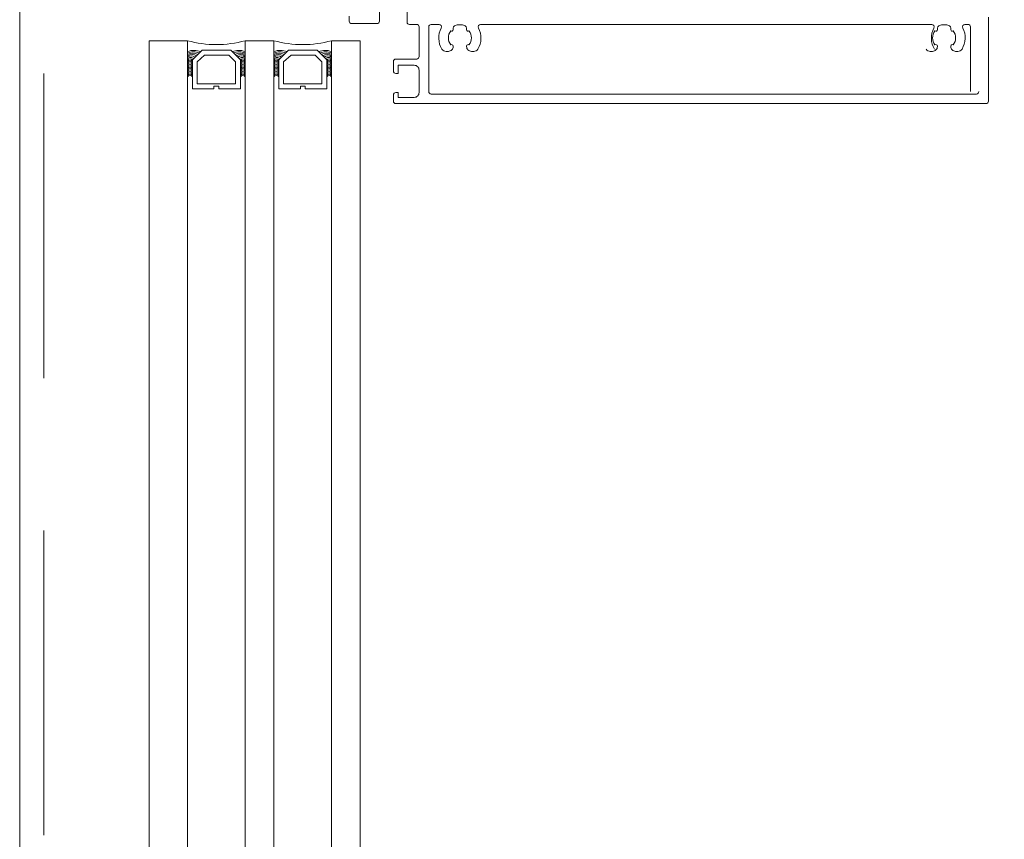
# Model space of a CAD drawing. Header units: millimetres. Extents: x 144573 to 336993, y 74252 to 247042.
# Tile 50 of 256: x 146721 to 146927, y 185097 to 185268. Entities that reach past the tile are written whole.
import ezdxf

# ---------------------------------------------------------------- set-up
doc = ezdxf.new("R2010")
doc.units = ezdxf.units.MM
doc.linetypes.add('ČÁRKOVANÁ', pattern=[19.05, 12.7, -6.35])
doc.layers.add('FASÁDA DETAILNÍ', color=255, linetype='Continuous', lineweight=0)

msp = doc.modelspace()

# ---------------------------------------------------------------- linework, layer by layer
at = {"layer": 'FASÁDA DETAILNÍ'}
for p, q in [((146748.48, 184300.759), (146748.48, 185263.37)), ((146748.48, 185263.37), (146756.48, 185263.37)), ((146756.48, 185263.37), (146756.48, 184300.759)), ((146768.48, 184300.759), (146768.48, 185263.37)), ((146768.48, 185263.37), (146774.48, 185263.37)), ((146774.48, 185263.37), (146774.48, 184300.759)), ((146786.48, 184300.759), (146786.48, 185263.37)), ((146786.48, 185263.37), (146792.48, 185263.37)), ((146792.48, 185263.37), (146792.48, 184300.759))]:
    msp.add_line(p, q, dxfattribs=at)
for points in [[(173301.48, 174615.259), (146721.48, 174615.259), (146721.48, 198295.259), (173301.48, 198295.259)], [(146767.48, 185253.37), (146767.48, 185259.37), (146765.48, 185261.37), (146759.48, 185261.37), (146757.48, 185259.37), (146757.48, 185253.37), (146761.98, 185253.37), (146761.98, 185253.87), (146762.98, 185253.87), (146762.98, 185253.37)], [(146785.48, 185253.37), (146785.48, 185259.37), (146783.48, 185261.37), (146777.48, 185261.37), (146775.48, 185259.37), (146775.48, 185253.37), (146779.98, 185253.37), (146779.98, 185253.87), (146780.98, 185253.87), (146780.98, 185253.37)], [(146758.48, 185254.37), (146766.48, 185254.37), (146766.48, 185258.956), (146765.066, 185260.37), (146760.033, 185260.37), (146758.48, 185258.956)], [(146776.48, 185254.37), (146784.48, 185254.37), (146784.48, 185258.956), (146783.066, 185260.37), (146778.033, 185260.37), (146776.48, 185258.956)]]:
    msp.add_lwpolyline(points, close=True, dxfattribs=at)
at = {"layer": 'FASÁDA DETAILNÍ', "linetype": 'ČÁRKOVANÁ', "ltscale": 5}
msp.add_lwpolyline([(173296.48, 174620.259), (146726.48, 174620.259), (146726.48, 198290.259), (173296.48, 198290.259)], close=True, dxfattribs=at)
at = {"layer": 'FASÁDA DETAILNÍ'}
for points in [[(146790.162, 185268.459), (146790.162, 185267.459, 0.4142136), (146790.662, 185266.959), (146795.962, 185266.959, 0.4142136), (146796.462, 185267.459), (146796.462, 185270.259, -0.4142135)], [(146802.228, 185270.259), (146802.228, 185267.259, 0.4142136), (146802.728, 185266.759), (146804.228, 185266.759, -0.4142136), (146804.728, 185266.259), (146804.728, 185260.059, -0.4142136), (146804.228, 185259.559), (146799.891, 185259.559, 0.414214), (146799.391, 185259.059), (146799.391, 185257.059, 0.414201), (146799.891, 185256.559), (146800.391, 185256.559), (146800.391, 185258.259), (146803.728, 185258.259, -0.414214), (146804.728, 185257.259), (146804.728, 185252.559, -0.414214), (146803.728, 185251.559), (146800.391, 185251.559), (146800.391, 185252.559), (146799.891, 185252.559, 0.41422), (146799.391, 185252.059), (146799.391, 185250.759, 0.414214), (146799.891, 185250.259), (146922.898, 185250.259, 0.4142136), (146923.398, 185250.759), (146923.398, 185268.259, 0.4142136)], [(146921.398, 185252.759, -0.4142136), (146920.898, 185252.259), (146807.228, 185252.259, -0.4142136), (146806.728, 185252.759), (146806.728, 185266.259, -0.4142135), (146807.228, 185266.759), (146808.902, 185266.759, -0.5657415), (146809.344, 185266.024, 0.2677634), (146809.496, 185261.629, 0.2587772), (146810.344, 185261.159), (146810.829, 185261.159, 0.4142136), (146811.829, 185262.159), (146811.829, 185262.264, 0.6451801), (146811.331, 185262.49, -0.3417321), (146811.331, 185265.427, 0.6451801), (146811.829, 185265.653), (146811.829, 185266.021, -0.2982166), (146812.129, 185266.479, -0.2087122), (146814.329, 185266.479, -0.2982166), (146814.629, 185266.021), (146814.629, 185265.653, 0.6451801), (146815.127, 185265.427, -0.3417321), (146815.127, 185262.49, 0.6451801), (146814.629, 185262.264), (146814.629, 185262.159, 0.4142136), (146815.629, 185261.159), (146816.113, 185261.159, 0.2587772), (146816.962, 185261.629, 0.2677634), (146817.114, 185266.024, -0.5657415), (146817.555, 185266.759), (146911.581, 185266.759, -0.5657415), (146912.023, 185266.024, 0.2677634), (146912.175, 185261.629)], [(146919.652, 185252.759), (146919.652, 185266.259, 0.4142136), (146919.152, 185266.759), (146918.489, 185266.759, 0.5657415), (146918.047, 185266.024, -0.2677634), (146917.895, 185261.629, -0.2587772), (146917.047, 185261.159), (146916.562, 185261.159, -0.4142136), (146915.562, 185262.159), (146915.562, 185262.264, -0.6451801), (146916.06, 185262.49, 0.3417321), (146916.06, 185265.427, -0.6451801), (146915.562, 185265.653), (146915.562, 185266.021, 0.2982166), (146915.262, 185266.479, 0.2087122), (146913.062, 185266.479, 0.2982166), (146912.762, 185266.021), (146912.762, 185265.653, -0.6451801), (146912.264, 185265.427, 0.3417321), (146912.264, 185262.49, -0.6451801), (146912.762, 185262.264), (146912.762, 185262.159, -0.4142136), (146911.762, 185261.159), (146911.278, 185261.159, -0.2587772), (146910.429, 185261.629)]]:
    msp.add_lwpolyline(points, format="xyb", dxfattribs=at)
for centre, radius, start, end in [((146762.48, 185285.262), 22.699, 254.67278, 285.32722), ((146780.48, 185285.262), 22.699, 254.67278, 285.32722), ((146757.832, 185257.82), 3.546, 67.29382, 112.40905), ((146757.718, 185258.186), 2.897, 65.30667, 115.29515), ((146757.549, 185258.535), 2.248, 61.52734, 118.40281), ((146767.128, 185257.82), 3.546, 67.59095, 112.70618), ((146767.242, 185258.186), 2.897, 64.70485, 114.69333), ((146767.411, 185258.535), 2.248, 61.59719, 118.47266), ((146775.832, 185257.82), 3.546, 67.29382, 112.40905), ((146775.718, 185258.186), 2.897, 65.30667, 115.29515), ((146775.549, 185258.535), 2.248, 61.52734, 118.40281), ((146785.128, 185257.82), 3.546, 67.59095, 112.70618), ((146785.242, 185258.186), 2.897, 64.70485, 114.69333), ((146785.411, 185258.535), 2.248, 61.59719, 118.47266), ((146757.405, 185258.779), 1.712, 57.29495, 122.68565), ((146757.266, 185258.94), 1.263, 51.96563, 128.49956), ((146757.118, 185259.03), 0.879, 43.99491, 136.49644), ((146756.98, 185259.017), 0.596, 33.03656, 146.96344), ((146756.98, 185258.725), 0.596, 33.03656, 146.96344), ((146756.98, 185258.432), 0.596, 33.03656, 146.96344), ((146756.98, 185258.14), 0.596, 33.03656, 146.96344), ((146767.555, 185258.779), 1.712, 57.31435, 122.70505), ((146767.694, 185258.94), 1.263, 51.50044, 128.03437), ((146767.842, 185259.03), 0.879, 43.50356, 136.00509), ((146767.98, 185259.017), 0.596, 33.03656, 146.96344), ((146767.98, 185258.725), 0.596, 33.03656, 146.96344), ((146767.98, 185258.432), 0.596, 33.03656, 146.96344), ((146767.98, 185258.14), 0.596, 33.03656, 146.96344), ((146775.405, 185258.779), 1.712, 57.29495, 122.68565), ((146775.266, 185258.94), 1.263, 51.96563, 128.49956), ((146775.118, 185259.03), 0.879, 43.99491, 136.49644), ((146774.98, 185259.017), 0.596, 33.03656, 146.96344), ((146774.98, 185258.725), 0.596, 33.03656, 146.96344), ((146774.98, 185258.432), 0.596, 33.03656, 146.96344), ((146774.98, 185258.14), 0.596, 33.03656, 146.96344), ((146785.555, 185258.779), 1.712, 57.31435, 122.70505), ((146785.694, 185258.94), 1.263, 51.50044, 128.03437), ((146785.842, 185259.03), 0.879, 43.50356, 136.00509), ((146785.98, 185259.017), 0.596, 33.03656, 146.96344), ((146785.98, 185258.725), 0.596, 33.03656, 146.96344), ((146785.98, 185258.432), 0.596, 33.03656, 146.96344), ((146785.98, 185258.14), 0.596, 33.03656, 146.96344), ((146756.98, 185257.847), 0.596, 33.03656, 146.96344), ((146756.98, 185257.555), 0.596, 33.03656, 146.96344), ((146756.98, 185257.263), 0.596, 33.03656, 146.96344), ((146756.98, 185256.97), 0.596, 33.03656, 146.96344), ((146756.98, 185256.678), 0.596, 33.03656, 146.96344), ((146756.98, 185256.385), 0.596, 33.03656, 146.96344), ((146756.98, 185256.093), 0.596, 33.03656, 146.96344), ((146756.98, 185255.8), 0.596, 33.03656, 146.96344), ((146767.98, 185257.847), 0.596, 33.03656, 146.96344), ((146767.98, 185257.555), 0.596, 33.03656, 146.96344), ((146767.98, 185257.263), 0.596, 33.03656, 146.96344), ((146767.98, 185256.97), 0.596, 33.03656, 146.96344), ((146767.98, 185256.678), 0.596, 33.03656, 146.96344), ((146767.98, 185256.385), 0.596, 33.03656, 146.96344), ((146767.98, 185256.093), 0.596, 33.03656, 146.96344), ((146767.98, 185255.8), 0.596, 33.03656, 146.96344), ((146774.98, 185257.847), 0.596, 33.03656, 146.96344), ((146774.98, 185257.555), 0.596, 33.03656, 146.96344), ((146774.98, 185257.263), 0.596, 33.03656, 146.96344), ((146774.98, 185256.97), 0.596, 33.03656, 146.96344), ((146774.98, 185256.678), 0.596, 33.03656, 146.96344), ((146774.98, 185256.385), 0.596, 33.03656, 146.96344), ((146774.98, 185256.093), 0.596, 33.03656, 146.96344), ((146774.98, 185255.8), 0.596, 33.03656, 146.96344), ((146785.98, 185257.847), 0.596, 33.03656, 146.96344), ((146785.98, 185257.555), 0.596, 33.03656, 146.96344), ((146785.98, 185257.263), 0.596, 33.03656, 146.96344), ((146785.98, 185256.97), 0.596, 33.03656, 146.96344), ((146785.98, 185256.678), 0.596, 33.03656, 146.96344), ((146785.98, 185256.385), 0.596, 33.03656, 146.96344), ((146785.98, 185256.093), 0.596, 33.03656, 146.96344), ((146785.98, 185255.8), 0.596, 33.03656, 146.96344), ((146756.98, 185255.508), 0.596, 33.03656, 146.96344), ((146767.98, 185255.508), 0.596, 33.03656, 146.96344), ((146774.98, 185255.508), 0.596, 33.03656, 146.96344), ((146785.98, 185255.508), 0.596, 33.03656, 146.96344)]:
    msp.add_arc(centre, radius, start, end, dxfattribs=at)

doc.saveas('drawing.dxf')
